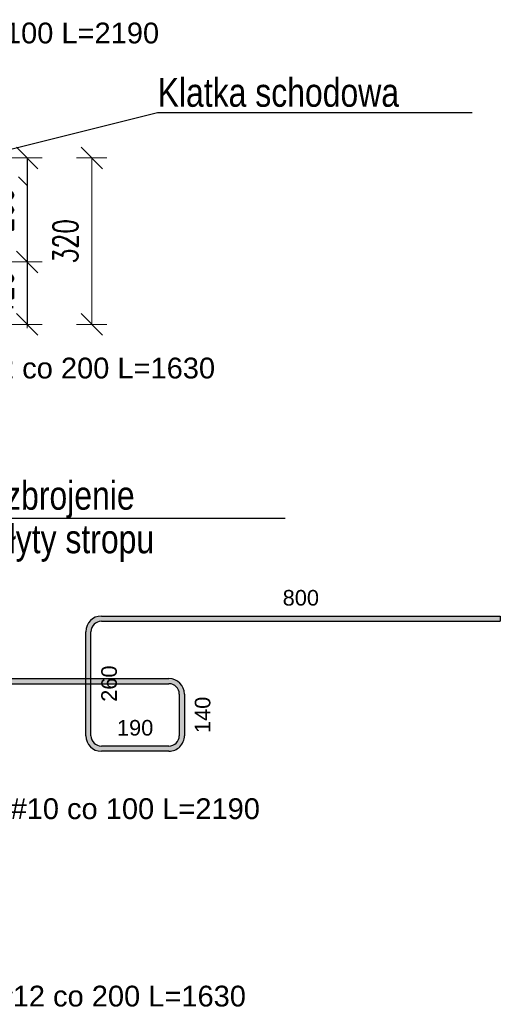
# Model space of a CAD drawing. Extents: x -1474 to 113191, y 0 to 75879.
# Tile 7 of 11: x 99724 to 100649, y 869 to 2763. Entities that reach past the tile are written whole.
import ezdxf
from ezdxf import colors
from ezdxf.entities.mleader import LeaderData, LeaderLine
from ezdxf.math import Vec2, Vec3

# ---------------------------------------------------------------- set-up
doc = ezdxf.new("R2010")
doc.units = 0
doc.header["$LTSCALE"] = 8
doc.header["$MEASUREMENT"] = 0
doc.layers.add('P-Opis', color=1, linetype='Continuous', lineweight=18)
doc.layers.add('P-Wymiar', color=254, linetype='Continuous', lineweight=9)
for name, color, linetype in [('RCAD_kształt pręta', 7, 'Continuous'), ('RCAD_opis kształtu pręta', 7, 'Continuous'), ('RCAD_pręt wyrzucony', 130, 'Continuous')]:
    doc.layers.add(name, color=color, linetype=linetype)
doc.styles.add('_Fd Opis', font='arial.ttf')
doc.styles.add('ROMANS', font='romans.shx', dxfattribs={"width": 0.7})
doc.styles.add('style1', font='arial.ttf')
doc.dimstyles.new('A25', dxfattribs={"dimscale": 27, "dimtxt": 1.75, "dimasz": 0.06, "dimexe": 0, "dimexo": 0, "dimgap": 1, "dimtad": 1, "dimdec": 4, "dimrnd": 0.1, "dimdsep": 46, "dimtxsty": 'ROMANS', "dimblk": '[[[[[[[[', "dimcen": 2, "dimdle": 2, "dimse1": 1, "dimse2": 1, "dimclrd": 256, "dimclrt": 1, "dimadec": 0, "dimazin": 0, "dimtfac": 1, "dimtdec": 4, "dimtix": 1, "dimtmove": 2, "dimatfit": 3, "dimldrblk": '[[[[[[[[', "dimfxl": 0, "dimtvp": 0.6, "dimtolj": 1, "dimlwd": -1, "dimarcsym": 0})

# ---------------------------------------------------------------- blocks, each defined once
blk = doc.blocks.new('[[[[[[[[')
at = {"layer": 'P-Wymiar'}
for p, q in [((-12.72792206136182, -12.72792206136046), (12.72792206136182, 12.72792206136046)), ((1.818989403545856e-12, 18.00000000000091), (1.818989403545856e-12, -18.00000000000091)), ((0, 0), (-4.628327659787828, 0))]:
    blk.add_line(p, q, dxfattribs=at)
blk = doc.blocks.new('*D165')
at = {"layer": 'Defpoints', "color": 0, "transparency": 16777216}
for p in [(99040.97279421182, 2496.547499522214), (99052.01890316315, 2176.547499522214), (99862.5246979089, 2176.547499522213)]:
    blk.add_point(p, dxfattribs=at)
at = {"layer": 'P-Wymiar', "transparency": 16777216}
blk.add_line((99862.5246979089, 2494.927499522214), (99862.5246979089, 2178.167499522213), dxfattribs=at)
at = {"layer": 'P-Wymiar', "transparency": 16777216, "xscale": 1.62, "yscale": 1.62, "zscale": 1.62}
for p, rotation in [((99862.5246979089, 2496.547499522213), 90), ((99862.5246979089, 2176.547499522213), 270)]:
    blk.add_blockref('[[[[[[[[', p, dxfattribs=dict(at, rotation=rotation))
at = {"layer": 'P-Wymiar', "color": 1, "transparency": 16777216, "insert": (99811.8996979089, 2336.54749952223), "char_height": 47.25, "attachment_point": 5, "rotation": 90, "style": 'ROMANS'}
blk.add_mtext('\\A1;320', dxfattribs=at)
blk = doc.blocks.new('*D168')
at = {"transparency": 16777216}
blk.add_line((99738.23915630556, 2494.927499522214), (99738.23915630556, 2298.167499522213), dxfattribs=at)
at = {"layer": 'Defpoints', "color": 0, "transparency": 16777216}
for p in [(99136.0537074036, 2496.547499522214), (99040.97279421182, 2296.547499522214), (99738.23915630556, 2296.547499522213)]:
    blk.add_point(p, dxfattribs=at)
at = {"transparency": 16777216, "xscale": 1.62, "yscale": 1.62, "zscale": 1.62}
for p, rotation in [((99738.23915630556, 2496.547499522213), 90), ((99738.23915630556, 2296.547499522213), 270)]:
    blk.add_blockref('[[[[[[[[', p, dxfattribs=dict(at, rotation=rotation))
at = {"color": 1, "transparency": 16777216, "insert": (99687.61415630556, 2396.54749952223), "char_height": 47.25, "attachment_point": 5, "rotation": 90, "style": 'ROMANS'}
blk.add_mtext('\\A1;200', dxfattribs=at)
blk = doc.blocks.new('*D169')
at = {"transparency": 16777216}
for p, q in [((99738.23915630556, 2298.167499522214), (99738.23915630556, 2299.787499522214)), ((99738.23915630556, 2296.547499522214), (99738.23915630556, 2176.547499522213)), ((99738.23915630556, 2174.927499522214), (99738.23915630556, 2173.307499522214))]:
    blk.add_line(p, q, dxfattribs=at)
at = {"layer": 'Defpoints', "color": 0, "transparency": 16777216}
for p in [(99738.23915630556, 2296.547499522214), (99040.97279421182, 2176.547499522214), (99738.23915630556, 2176.547499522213)]:
    blk.add_point(p, dxfattribs=at)
at = {"transparency": 16777216, "xscale": 1.62, "yscale": 1.62, "zscale": 1.62}
for p, rotation in [((99738.23915630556, 2296.547499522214), 270), ((99738.23915630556, 2176.547499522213), 90)]:
    blk.add_blockref('[[[[[[[[', p, dxfattribs=dict(at, rotation=rotation))
at = {"color": 1, "transparency": 16777216, "insert": (99687.61415630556, 2236.54749952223), "char_height": 47.25, "attachment_point": 5, "rotation": 90, "style": 'ROMANS'}
blk.add_mtext('\\A1;120', dxfattribs=at)

msp = doc.modelspace()

# ---------------------------------------------------------------- hatches: boundary and pattern name
at = {"layer": 'RCAD_pręt wyrzucony'}
h = msp.add_hatch(color=4, dxfattribs=at)
edge = h.paths.add_edge_path(flags=0)
edge.add_line((99881.11088921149, 1615.598693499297), (99881.11088921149, 1605.598693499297))
edge.add_arc((99881.11088921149, 1585.598693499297), 20, 90, 179.9999999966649)
edge.add_line((99861.11088921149, 1585.598693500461), (99851.11088921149, 1585.598693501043))
edge.add_arc((99881.11088921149, 1585.598693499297), 30, 450, 539.9999999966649, ccw=False)
for points in [[(99881.11088921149, 1605.598693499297), (99881.11088921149, 1615.598693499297), (100649.065910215, 1615.598693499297), (100649.065910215, 1605.598693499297)], [(99861.11088919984, 1385.598693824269), (99851.11088919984, 1385.598693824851), (99851.11088921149, 1585.598693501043), (99861.11088921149, 1585.598693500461)], [(99244.50419821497, 1485.598693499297), (99244.50419821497, 1495.598693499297), (100011.1108892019, 1495.598693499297), (100011.1108892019, 1485.598693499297)], [(100031.1108892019, 1465.598693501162), (100041.1108892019, 1465.598693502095), (100041.1108892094, 1385.598693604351), (100031.1108892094, 1385.598693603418)], [(100011.1108891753, 1365.598693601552), (100011.1108891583, 1355.598693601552), (99881.11088914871, 1355.598693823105), (99881.11088916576, 1365.598693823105)]]:
    msp.add_hatch(color=4, dxfattribs=at).paths.add_polyline_path(points, flags=0)
h = msp.add_hatch(color=4, dxfattribs=at)
edge = h.paths.add_edge_path(flags=0)
edge.add_line((100041.1108892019, 1465.598693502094), (100031.1108892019, 1465.598693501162))
edge.add_arc((100011.1108892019, 1465.598693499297), 20, 5.342352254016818e-09, 89.99999999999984)
edge.add_line((100011.1108892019, 1485.598693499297), (100011.1108892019, 1495.598693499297))
edge.add_arc((100011.1108892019, 1465.598693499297), 30, 360.0000000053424, 449.9999999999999, ccw=False)
h = msp.add_hatch(color=4, dxfattribs=at)
edge = h.paths.add_edge_path(flags=0)
edge.add_line((99851.11088919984, 1385.598693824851), (99861.11088919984, 1385.598693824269))
edge.add_arc((99881.11088919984, 1385.598693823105), 20, -180.000000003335, -90.00000009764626)
edge.add_line((99881.11088916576, 1365.598693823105), (99881.11088914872, 1355.598693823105))
edge.add_arc((99881.11088919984, 1385.598693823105), 30, 179.9999999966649, 269.99999990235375, ccw=False)
h = msp.add_hatch(color=4, dxfattribs=at)
edge = h.paths.add_edge_path(flags=0)
edge.add_line((100011.1108891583, 1355.598693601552), (100011.1108891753, 1365.598693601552))
edge.add_arc((100011.1108892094, 1385.598693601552), 20, -90.00000009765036, 5.339960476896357e-09)
edge.add_line((100031.1108892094, 1385.598693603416), (100041.1108892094, 1385.598693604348))
edge.add_arc((100011.1108892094, 1385.598693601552), 30, 269.99999990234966, 360.00000000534, ccw=False)

# ---------------------------------------------------------------- linework, layer by layer
at = {"layer": 'RCAD_kształt pręta', "color": 2, "lineweight": 5}
msp.add_line((99721.62318403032, 2460.54749912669), (99739.1231840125, 2443.047499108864), dxfattribs=at)
at = {"layer": 'RCAD_pręt wyrzucony', "color": 4}
for p, q in [((99881.11088921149, 1615.598693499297), (100649.065910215, 1615.598693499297)), ((100649.065910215, 1615.598693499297), (100649.065910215, 1605.598693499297)), ((99881.11088921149, 1605.598693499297), (100649.065910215, 1605.598693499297)), ((99851.11088919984, 1385.598693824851), (99851.11088921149, 1585.598693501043)), ((99861.11088919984, 1385.598693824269), (99861.11088921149, 1585.598693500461)), ((99244.50419821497, 1495.598693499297), (100011.1108892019, 1495.598693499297)), ((99244.50419821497, 1485.598693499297), (100011.1108892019, 1485.598693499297)), ((100031.1108892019, 1465.598693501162), (100031.1108892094, 1385.598693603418)), ((100041.1108892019, 1465.598693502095), (100041.1108892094, 1385.598693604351)), ((100011.1108891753, 1365.598693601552), (99881.11088916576, 1365.598693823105)), ((100011.1108891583, 1355.598693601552), (99881.11088914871, 1355.598693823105))]:
    msp.add_line(p, q, dxfattribs=at)
for centre, radius, start, end in [((99881.11088921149, 1585.598693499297), 30, 90, 179.9999999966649), ((99881.11088921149, 1585.598693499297), 20, 90, 179.9999999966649), ((100011.1108892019, 1465.598693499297), 30, 5.342352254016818e-09, 89.99999999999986), ((100011.1108892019, 1465.598693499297), 20, 5.342352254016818e-09, 89.99999999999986), ((99881.11088919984, 1385.598693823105), 30, 179.999999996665, 269.9999999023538), ((99881.11088919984, 1385.598693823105), 20, 179.999999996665, 269.9999999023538), ((100011.1108892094, 1385.598693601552), 20, 269.9999999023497, 5.339954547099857e-09), ((100011.1108892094, 1385.598693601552), 30, 269.9999999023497, 5.339954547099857e-09)]:
    msp.add_arc(centre, radius, start, end, dxfattribs=at)

# ---------------------------------------------------------------- texts
at = {"layer": 'RCAD_opis kształtu pręta', "color": 1, "char_height": 40, "attachment_point": 5, "style": 'style1'}
for s, insert in [('28#10 co 100 L=2190', (99721.1369383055, 2736.611456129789)), ('14#12 co 200 L=1630', (99828.89665817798, 2092.310233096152))]:
    msp.add_mtext(s, dxfattribs=dict(at, insert=insert))
at = {"layer": 'RCAD_pręt wyrzucony', "color": 1, "insert": (100265.0883997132, 1650.598693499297), "char_height": 30, "attachment_point": 5, "style": 'style1'}
msp.add_mtext('800', dxfattribs=at)
at = {"layer": 'RCAD_pręt wyrzucony', "color": 1, "char_height": 30, "attachment_point": 5, "style": 'style1'}
for s, insert, rotation in [('260', (99896.11088920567, 1485.598693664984), 89.99999999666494), ('140', (100076.1108892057, 1425.598693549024), 90.00000000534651), ('190', (99946.11088909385, 1400.598693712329), 359.9999999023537)]:
    msp.add_mtext(s, dxfattribs=dict(at, insert=insert, rotation=rotation))
at = {"layer": 'RCAD_pręt wyrzucony', "color": 2, "char_height": 40, "attachment_point": 5, "style": 'style1'}
for s, insert in [('28#10 co 100 L=2190', (99915.22866697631, 1244.917045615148)), ('14#12 co 200 L=1630', (99888.29981634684, 884.5210044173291))]:
    msp.add_mtext(s, dxfattribs=dict(at, insert=insert))

# ---------------------------------------------------------------- dimensions: what is measured, and where the dimension line sits
for base, p1, p2, picture, middle in [((99738.23915630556, 2296.547499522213), (99136.0537074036, 2496.547499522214), (99040.97279421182, 2296.547499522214), '*D168', (99687.61415630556, 2396.54749952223)), ((99738.23915630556, 2176.547499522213), (99738.23915630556, 2296.547499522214), (99040.97279421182, 2176.547499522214), '*D169', (99687.61415630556, 2236.54749952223))]:
    dim = msp.add_linear_dim(base=base, p1=p1, p2=p2, angle=90, dimstyle='A25', override={"dimfxl": 0.18, "dimfxlon": 1})
    dim.commit()
    dim.dimension.update_dxf_attribs({"geometry": picture, "text_midpoint": middle})
at = {"layer": 'P-Wymiar'}
dim = msp.add_linear_dim(base=(99862.5246979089, 2176.547499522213), p1=(99040.97279421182, 2496.547499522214), p2=(99052.01890316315, 2176.547499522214), angle=90, dimstyle='A25', override={"dimfxl": 0.18, "dimfxlon": 1}, dxfattribs=at)
dim.commit()
dim.dimension.update_dxf_attribs({"geometry": '*D165', "text_midpoint": (99811.8996979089, 2336.54749952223)})

# ---------------------------------------------------------------- leaders
at = {"layer": 'P-Opis'}
ml = msp.add_multileader_mtext('Standard', dxfattribs=at)
ml.set_content('{\\W0.8;Klatka schodowa}', color=256, style='_Fd Opis')
ml.set_leader_properties()
ml.build(insert=Vec2(0, 0))
ml.multileader.update_dxf_attribs({"has_dogleg": 0, "text_left_attachment_type": 6, "text_right_attachment_type": 6, "arrow_head_size": 25})
ctx = ml.context
ctx.base_point, ctx.char_height, ctx.arrow_head_size, ctx.landing_gap_size, ctx.plane_origin = Vec3(99988.96237812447, 2584.056986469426), 55, 25, 0.5, Vec3(99836.08206794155, 2845.378006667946)
ctx.left_attachment, ctx.right_attachment = 6, 6
notes = []
notes.append((ctx, [(0, (1, 1, 0), (99676.1928643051, 2584.056986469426), (1, 0), 312.7695138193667, [(0, [(99379.40723513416, 2431.637163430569)], 0, [])])]))
ctx.mtext.insert, ctx.mtext.line_spacing_factor, ctx.mtext.line_spacing_style = Vec3(99989.46237812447, 2650.056986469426), 0.9142857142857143, 2
ml = msp.add_multileader_mtext('Standard', dxfattribs=at)
ml.set_content('{\\W0.8;Przepuścić zbrojenie \\Pz klatki do płyty stropu}', color=256, style='_Fd Opis')
ml.set_leader_properties()
ml.build(insert=Vec2(0, 0))
ml.multileader.update_dxf_attribs({"has_dogleg": 0, "text_left_attachment_type": 6, "text_right_attachment_type": 6, "arrow_head_size": 25})
ctx = ml.context
ctx.base_point, ctx.char_height, ctx.arrow_head_size, ctx.landing_gap_size, ctx.plane_origin = Vec3(99377.61956669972, 1804.064738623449), 55, 25, 0.5, Vec3(99224.7392565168, 2065.385758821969)
ctx.left_attachment, ctx.right_attachment = 6, 6
notes.append((ctx, [(0, (1, 1, 0), (99064.85005288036, 1804.064738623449), (1, 0), 312.7695138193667, [(0, [(99228.39105609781, 2341.335099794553), (98692.04103499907, 2336.547499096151)], 0, [])])]))
ctx.mtext.insert, ctx.mtext.line_spacing_factor, ctx.mtext.line_spacing_style = Vec3(99378.11956669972, 1875.234588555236), 0.9142857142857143, 2
for ctx, leaders in notes:
    for number, flags, end, landing, length, lines in leaders:
        leader = LeaderData()
        leader.index, (leader.has_last_leader_line, leader.has_dogleg_vector, leader.attachment_direction) = number, flags
        leader.last_leader_point, leader.dogleg_vector, leader.dogleg_length = Vec3(end), Vec3(landing), length
        for number, points, colour, breaks in lines:
            line = LeaderLine()
            line.index, line.vertices, line.color, line.breaks = number, Vec3.list(points), colors.encode_raw_color(colour), breaks
            leader.lines.append(line)
        ctx.leaders.append(leader)

doc.saveas('drawing.dxf')
